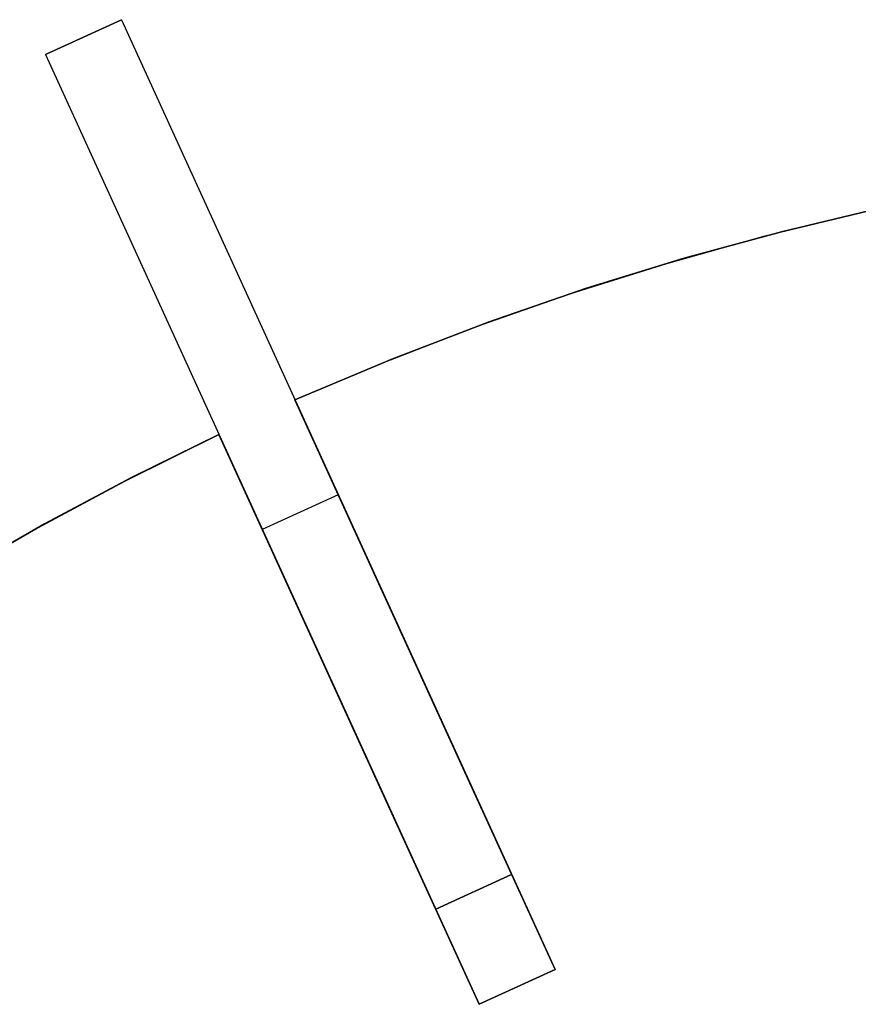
# Model space of a CAD drawing. Header units: millimetres. Extents: x 220 to 1240, y -2940 to -1929.
# Tile 28 of 59: x 509 to 629, y -2110 to -1968. Entities that reach past the tile are written whole.
import ezdxf

# ---------------------------------------------------------------- set-up
doc = ezdxf.new("R2010")
doc.units = ezdxf.units.MM

msp = doc.modelspace()

# ---------------------------------------------------------------- linework, layer by layer
for points in [[(523.6, -1968.1), (512.68, -1973.09)], [(523.6, -1968.1), (512.68, -1973.09)], [(512.68, -1973.09), (523.6, -1968.1)], [(512.68, -1973.09), (523.6, -1968.1)], [(523.6, -1968.1), (585.91, -2104.55)], [(512.68, -1973.09), (574.99, -2109.53)], [(548.54, -2022.72), (561.42, -2017.28), (574.63, -2012.18), (588.16, -2007.45), (601.99, -2003.1), (616.11, -1999.16), (630.5, -1995.65), (645.14, -1992.58), (660.03, -1989.98)], [(548.54, -2022.72), (561.42, -2017.28), (574.63, -2012.18), (588.16, -2007.45), (601.99, -2003.1), (616.11, -1999.16), (630.5, -1995.65), (645.14, -1992.58), (660.03, -1989.98)], [(548.54, -2022.72), (562.46, -2016.86), (576.44, -2011.52), (590.45, -2006.69), (604.45, -2002.38), (618.44, -1998.56), (632.38, -1995.22), (646.24, -1992.37), (660.03, -1989.98)], [(548.54, -2022.72), (562.46, -2016.86), (576.44, -2011.52), (590.45, -2006.69), (604.45, -2002.38), (618.44, -1998.56), (632.38, -1995.22), (646.24, -1992.37), (660.03, -1989.98)], [(660.03, -1989.98), (646.24, -1992.37), (632.38, -1995.22), (618.44, -1998.56), (604.45, -2002.38), (590.45, -2006.69), (576.44, -2011.52), (562.46, -2016.86), (548.54, -2022.72)], [(660.03, -1989.98), (646.24, -1992.37), (632.38, -1995.22), (618.44, -1998.56), (604.45, -2002.38), (590.45, -2006.69), (576.44, -2011.52), (562.46, -2016.86), (548.54, -2022.72)], [(548.54, -2022.72), (561.42, -2017.28), (574.63, -2012.18), (588.16, -2007.45), (601.99, -2003.1), (616.11, -1999.16), (630.5, -1995.65), (645.14, -1992.58), (660.03, -1989.98)], [(660.03, -1989.98), (646.24, -1992.37), (632.38, -1995.22), (618.44, -1998.56), (604.45, -2002.38), (590.45, -2006.69), (576.44, -2011.52), (562.46, -2016.86), (548.54, -2022.72)], [(660.03, -1989.98), (646.24, -1992.37), (632.38, -1995.22), (618.44, -1998.56), (604.45, -2002.38), (590.45, -2006.69), (576.44, -2011.52), (562.46, -2016.86), (548.54, -2022.72)], [(573.45, -2077.26), (548.54, -2022.72)], [(548.54, -2022.72), (573.45, -2077.26)], [(573.45, -2077.26), (548.54, -2022.72)], [(548.54, -2022.72), (573.45, -2077.26)], [(573.45, -2077.26), (548.54, -2022.72)], [(548.54, -2022.72), (573.45, -2077.26)], [(439.87, -2090.52), (450.7, -2081.67), (461.94, -2073.06), (473.59, -2064.71), (485.63, -2056.64), (498.07, -2048.88), (510.89, -2041.46), (524.07, -2034.39), (537.62, -2027.7)], [(439.87, -2090.52), (450.7, -2081.67), (461.94, -2073.06), (473.59, -2064.71), (485.63, -2056.64), (498.07, -2048.88), (510.89, -2041.46), (524.07, -2034.39), (537.62, -2027.7)], [(439.87, -2090.52), (451.58, -2080.98), (463.49, -2071.92), (475.57, -2063.34), (487.79, -2055.25), (500.14, -2047.65), (512.57, -2040.52), (525.07, -2033.88), (537.62, -2027.7)], [(439.87, -2090.52), (451.58, -2080.98), (463.49, -2071.92), (475.57, -2063.34), (487.79, -2055.25), (500.14, -2047.65), (512.57, -2040.52), (525.07, -2033.88), (537.62, -2027.7)], [(537.62, -2027.7), (525.07, -2033.88), (512.57, -2040.52), (500.14, -2047.65), (487.79, -2055.25), (475.57, -2063.34), (463.49, -2071.92), (451.58, -2080.98), (439.87, -2090.52)], [(537.62, -2027.7), (525.07, -2033.88), (512.57, -2040.52), (500.14, -2047.65), (487.79, -2055.25), (475.57, -2063.34), (463.49, -2071.92), (451.58, -2080.98), (439.87, -2090.52)], [(439.87, -2090.52), (450.7, -2081.67), (461.94, -2073.06), (473.59, -2064.71), (485.63, -2056.64), (498.07, -2048.88), (510.89, -2041.46), (524.07, -2034.39), (537.62, -2027.7)], [(537.62, -2027.7), (525.07, -2033.88), (512.57, -2040.52), (500.14, -2047.65), (487.79, -2055.25), (475.57, -2063.34), (463.49, -2071.92), (451.58, -2080.98), (439.87, -2090.52)], [(537.62, -2027.7), (525.07, -2033.88), (512.57, -2040.52), (500.14, -2047.65), (487.79, -2055.25), (475.57, -2063.34), (463.49, -2071.92), (451.58, -2080.98), (439.87, -2090.52)], [(537.62, -2027.7), (562.53, -2082.24)], [(562.53, -2082.24), (537.62, -2027.7)], [(537.62, -2027.7), (562.53, -2082.24)], [(562.53, -2082.24), (537.62, -2027.7)], [(537.62, -2027.7), (562.53, -2082.24)], [(562.53, -2082.24), (537.62, -2027.7)], [(554.75, -2036.33), (543.84, -2041.31)], [(554.75, -2036.33), (543.84, -2041.31)], [(585.91, -2104.55), (573.45, -2077.26)], [(573.45, -2077.26), (585.91, -2104.55)], [(585.91, -2104.55), (573.45, -2077.26)], [(573.45, -2077.26), (585.91, -2104.55)], [(585.91, -2104.55), (573.45, -2077.26)], [(573.45, -2077.26), (585.91, -2104.55)], [(562.53, -2082.24), (574.99, -2109.53)], [(574.99, -2109.53), (562.53, -2082.24)], [(562.53, -2082.24), (574.99, -2109.53)], [(574.99, -2109.53), (562.53, -2082.24)], [(562.53, -2082.24), (574.99, -2109.53)], [(574.99, -2109.53), (562.53, -2082.24)], [(579.68, -2090.9), (568.76, -2095.89)], [(579.68, -2090.9), (568.76, -2095.89)], [(568.76, -2095.89), (579.68, -2090.9)], [(585.91, -2104.55), (574.99, -2109.53)], [(585.91, -2104.55), (574.99, -2109.53)], [(585.91, -2104.55), (574.99, -2109.53)], [(585.91, -2104.55), (574.99, -2109.53)], [(585.91, -2104.55), (574.99, -2109.53)], [(585.91, -2104.55), (574.99, -2109.53)], [(585.91, -2104.55), (574.99, -2109.53)], [(585.91, -2104.55), (574.99, -2109.53)], [(574.99, -2109.53), (585.91, -2104.55)], [(574.99, -2109.53), (585.91, -2104.55)], [(574.99, -2109.53), (585.91, -2104.55)], [(574.99, -2109.53), (585.91, -2104.55)], [(574.99, -2109.53), (585.91, -2104.55)]]:
    msp.add_lwpolyline(points)
at = {"extrusion": (0.909632, 0.415415, 3.87792e-15)}
msp.add_lwpolyline([(-2082.76, 311.99), (-2080.2, 311.95), (-2077.64, 311.82), (-2075.09, 311.6), (-2072.55, 311.3), (-2070.02, 310.9), (-2067.5, 310.43), (-2065, 309.86), (-2062.52, 309.21), (-2060.07, 308.48), (-2057.64, 307.66), (-2055.25, 306.77), (-2052.88, 305.79), (-2050.55, 304.73), (-2048.25, 303.59), (-2046, 302.37), (-2043.79, 301.08), (-2041.63, 299.71), (-2039.51, 298.27), (-2037.44, 296.76), (-2035.43, 295.17), (-2033.47, 293.52), (-2031.57, 291.81), (-2029.73, 290.03), (-2027.95, 288.19), (-2026.23, 286.29), (-2024.58, 284.33), (-2023, 282.31), (-2021.49, 280.25), (-2020.05, 278.13), (-2018.68, 275.96), (-2017.38, 273.75), (-2016.17, 271.5), (-2015.03, 269.21), (-2013.97, 266.88), (-2012.99, 264.51), (-2012.09, 262.11), (-2011.27, 259.68), (-2010.54, 257.23), (-2009.89, 254.75), (-2009.33, 252.25), (-2008.85, 249.74), (-2008.46, 247.21), (-2008.15, 244.66), (-2007.93, 242.11), (-2007.8, 239.56), (-2007.76, 236.99)], dxfattribs=at)
at = {"extrusion": (1, 0, 0)}
for points in [[(-1968.1, 236.99), (-1968.1, -513)], [(-1970.6, -513), (-1970.6, 236.99)], [(-1973.09, -513), (-1973.09, 236.99)], [(-2022.72, -12.01), (-2022.72, 0)], [(-2022.72, 119.99), (-2022.72, 131.99)], [(-2022.72, -408), (-2022.72, -396.01)], [(-2027.7, -12.01), (-2027.7, 0)], [(-2027.7, 119.99), (-2027.7, 131.99)], [(-2027.7, -408), (-2027.7, -396.01)], [(-2077.26, 332.31), (-2077.26, 131.99)], [(-2077.26, 119.99), (-2077.26, 0)], [(-2077.26, -12.01), (-2077.26, -396.01)], [(-2077.26, -408), (-2077.26, -608.32)], [(-2082.24, 332.31), (-2082.24, 131.99)], [(-2082.24, 119.99), (-2082.24, 0)], [(-2082.24, -12.01), (-2082.24, -396.01)], [(-2082.24, -408), (-2082.24, -608.32)], [(-2104.55, -438), (-2104.55, -408)], [(-2104.55, -396.01), (-2104.55, -12.01)], [(-2104.55, 0), (-2104.55, 119.99)], [(-2104.55, 131.99), (-2104.55, 161.99)], [(-2107.04, -408), (-2107.04, -438)], [(-2107.04, -12.01), (-2107.04, -396.01)], [(-2107.04, 119.99), (-2107.04, 0)], [(-2107.04, 161.99), (-2107.04, 131.99)], [(-2109.53, -408), (-2109.53, -438)], [(-2109.53, -12.01), (-2109.53, -396.01)], [(-2109.53, 119.99), (-2109.53, 0)], [(-2109.53, 161.99), (-2109.53, 131.99)]]:
    msp.add_lwpolyline(points, dxfattribs=at)
at = {"extrusion": (0.909632, 0.415415, -1.25355e-14)}
msp.add_lwpolyline([(-2007.76, -513), (-2007.8, -515.57), (-2007.93, -518.12), (-2008.15, -520.67), (-2008.46, -523.22), (-2008.85, -525.75), (-2009.33, -528.26), (-2009.89, -530.76), (-2010.54, -533.24), (-2011.27, -535.69), (-2012.09, -538.12), (-2012.99, -540.52), (-2013.97, -542.89), (-2015.03, -545.22), (-2016.17, -547.51), (-2017.38, -549.76), (-2018.68, -551.97), (-2020.05, -554.14), (-2021.49, -556.26), (-2023, -558.32), (-2024.58, -560.34), (-2026.23, -562.3), (-2027.95, -564.2), (-2029.73, -566.04), (-2031.57, -567.82), (-2033.47, -569.53), (-2035.43, -571.18), (-2037.44, -572.77), (-2039.51, -574.28), (-2041.63, -575.72), (-2043.79, -577.09), (-2046, -578.38), (-2048.25, -579.6), (-2050.55, -580.74), (-2052.88, -581.8), (-2055.25, -582.78), (-2057.64, -583.67), (-2060.07, -584.49), (-2062.52, -585.22), (-2065, -585.87), (-2067.5, -586.44), (-2070.02, -586.91), (-2072.55, -587.31), (-2075.09, -587.61), (-2077.64, -587.83), (-2080.2, -587.96), (-2082.76, -588.01)], dxfattribs=at)
at = {"extrusion": (0.909632, 0.415415, -2.39851e-15)}
msp.add_lwpolyline([(-2007.76, 236.99), (-2007.8, 239.56), (-2007.93, 242.11), (-2008.15, 244.66), (-2008.46, 247.21), (-2008.85, 249.74), (-2009.33, 252.25), (-2009.89, 254.75), (-2010.54, 257.23), (-2011.27, 259.68), (-2012.09, 262.11), (-2012.99, 264.51), (-2013.97, 266.88), (-2015.03, 269.21), (-2016.17, 271.5), (-2017.38, 273.75), (-2018.68, 275.96), (-2020.05, 278.13), (-2021.49, 280.25), (-2023, 282.31), (-2024.58, 284.33), (-2026.23, 286.29), (-2027.95, 288.19), (-2029.73, 290.03), (-2031.57, 291.81), (-2033.47, 293.52), (-2035.43, 295.17), (-2037.44, 296.76), (-2039.51, 298.27), (-2041.63, 299.71), (-2043.79, 301.08), (-2046, 302.37), (-2048.25, 303.59), (-2050.55, 304.73), (-2052.88, 305.79), (-2055.25, 306.77), (-2057.64, 307.66), (-2060.07, 308.48), (-2062.52, 309.21), (-2065, 309.86), (-2067.5, 310.43), (-2070.02, 310.9), (-2072.55, 311.3), (-2075.09, 311.6), (-2077.64, 311.82), (-2080.2, 311.95), (-2082.76, 311.99)], dxfattribs=at)
at = {"extrusion": (0.909632, 0.415415, -9.53777e-16)}
msp.add_lwpolyline([(-2082.76, -588.01), (-2080.2, -587.96), (-2077.64, -587.83), (-2075.09, -587.61), (-2072.55, -587.31), (-2070.02, -586.91), (-2067.5, -586.44), (-2065, -585.87), (-2062.52, -585.22), (-2060.07, -584.49), (-2057.64, -583.67), (-2055.25, -582.78), (-2052.88, -581.8), (-2050.55, -580.74), (-2048.25, -579.6), (-2046, -578.38), (-2043.79, -577.09), (-2041.63, -575.72), (-2039.51, -574.28), (-2037.44, -572.77), (-2035.43, -571.18), (-2033.47, -569.53), (-2031.57, -567.82), (-2029.73, -566.04), (-2027.95, -564.2), (-2026.23, -562.3), (-2024.58, -560.34), (-2023, -558.32), (-2021.49, -556.26), (-2020.05, -554.14), (-2018.68, -551.97), (-2017.38, -549.76), (-2016.17, -547.51), (-2015.03, -545.22), (-2013.97, -542.89), (-2012.99, -540.52), (-2012.09, -538.12), (-2011.27, -535.69), (-2010.54, -533.24), (-2009.89, -530.76), (-2009.33, -528.26), (-2008.85, -525.75), (-2008.46, -523.22), (-2008.15, -520.67), (-2007.93, -518.12), (-2007.8, -515.57), (-2007.76, -513)], dxfattribs=at)
at = {"extrusion": (0.909632, 0.415415, 9.01211e-15)}
msp.add_lwpolyline([(-2007.76, 236.99), (-2007.8, 239.56), (-2007.93, 242.11), (-2008.15, 244.66), (-2008.46, 247.21), (-2008.85, 249.74), (-2009.33, 252.25), (-2009.89, 254.75), (-2010.54, 257.23), (-2011.27, 259.68), (-2012.09, 262.11), (-2012.99, 264.51), (-2013.97, 266.88), (-2015.03, 269.21), (-2016.17, 271.5), (-2017.38, 273.75), (-2018.68, 275.96), (-2020.05, 278.13), (-2021.49, 280.25), (-2023, 282.31), (-2024.58, 284.33), (-2026.23, 286.29), (-2027.95, 288.19), (-2029.73, 290.03), (-2031.57, 291.81), (-2033.47, 293.52), (-2035.43, 295.17), (-2037.44, 296.76), (-2039.51, 298.27), (-2041.63, 299.71), (-2043.79, 301.08), (-2046, 302.37), (-2048.25, 303.59), (-2050.55, 304.73), (-2052.88, 305.79), (-2055.25, 306.77), (-2057.64, 307.66), (-2060.07, 308.48), (-2062.52, 309.21), (-2065, 309.86), (-2067.5, 310.43), (-2070.02, 310.9), (-2072.55, 311.3), (-2075.09, 311.6), (-2077.64, 311.82), (-2080.2, 311.95), (-2082.76, 311.99)], dxfattribs=at)
at = {"extrusion": (0.909632, 0.415415, -6.52598e-15)}
msp.add_lwpolyline([(-2082.76, -588.01), (-2080.2, -587.96), (-2077.64, -587.83), (-2075.09, -587.61), (-2072.55, -587.31), (-2070.02, -586.91), (-2067.5, -586.44), (-2065, -585.87), (-2062.52, -585.22), (-2060.07, -584.49), (-2057.64, -583.67), (-2055.25, -582.78), (-2052.88, -581.8), (-2050.55, -580.74), (-2048.25, -579.6), (-2046, -578.38), (-2043.79, -577.09), (-2041.63, -575.72), (-2039.51, -574.28), (-2037.44, -572.77), (-2035.43, -571.18), (-2033.47, -569.53), (-2031.57, -567.82), (-2029.73, -566.04), (-2027.95, -564.2), (-2026.23, -562.3), (-2024.58, -560.34), (-2023, -558.32), (-2021.49, -556.26), (-2020.05, -554.14), (-2018.68, -551.97), (-2017.38, -549.76), (-2016.17, -547.51), (-2015.03, -545.22), (-2013.97, -542.89), (-2012.99, -540.52), (-2012.09, -538.12), (-2011.27, -535.69), (-2010.54, -533.24), (-2009.89, -530.76), (-2009.33, -528.26), (-2008.85, -525.75), (-2008.46, -523.22), (-2008.15, -520.67), (-2007.93, -518.12), (-2007.8, -515.57), (-2007.76, -513)], dxfattribs=at)
at = {"extrusion": (0.909632, 0.415415, -1.6798e-15)}
msp.add_lwpolyline([(-2142.76, 371.99), (-2142.72, 369.95), (-2142.62, 367.9), (-2142.44, 365.86), (-2142.2, 363.83), (-2141.89, 361.8), (-2141.5, 359.79), (-2141.05, 357.79), (-2140.53, 355.81), (-2139.95, 353.84), (-2139.29, 351.9), (-2138.58, 349.98), (-2137.79, 348.09), (-2136.94, 346.23), (-2136.03, 344.39), (-2135.06, 342.59), (-2134.02, 340.82), (-2132.93, 339.09), (-2131.78, 337.39), (-2130.57, 335.74), (-2129.3, 334.13), (-2127.98, 332.56), (-2126.61, 331.04), (-2125.19, 329.57), (-2123.71, 328.14), (-2122.19, 326.77), (-2120.62, 325.45), (-2119.01, 324.19), (-2117.36, 322.98), (-2115.67, 321.82), (-2113.93, 320.73), (-2112.17, 319.7), (-2110.36, 318.72), (-2108.53, 317.81), (-2106.66, 316.96), (-2104.77, 316.18), (-2102.85, 315.46), (-2100.91, 314.81), (-2098.95, 314.22), (-2096.97, 313.7), (-2094.97, 313.25), (-2092.95, 312.87), (-2090.93, 312.55), (-2088.9, 312.31), (-2086.85, 312.13), (-2084.81, 312.03), (-2082.76, 311.99)], dxfattribs=at)
at = {"extrusion": (0.909632, 0.415415, 1.13843e-14)}
msp.add_lwpolyline([(-2082.76, -588.01), (-2084.81, -588.04), (-2086.85, -588.14), (-2088.9, -588.32), (-2090.93, -588.56), (-2092.95, -588.88), (-2094.97, -589.26), (-2096.97, -589.71), (-2098.95, -590.23), (-2100.91, -590.82), (-2102.85, -591.47), (-2104.77, -592.19), (-2106.66, -592.97), (-2108.53, -593.82), (-2110.36, -594.73), (-2112.17, -595.71), (-2113.93, -596.74), (-2115.67, -597.83), (-2117.36, -598.99), (-2119.01, -600.2), (-2120.62, -601.46), (-2122.19, -602.78), (-2123.71, -604.15), (-2125.19, -605.58), (-2126.61, -607.05), (-2127.98, -608.57), (-2129.3, -610.14), (-2130.57, -611.75), (-2131.78, -613.4), (-2132.93, -615.1), (-2134.02, -616.83), (-2135.06, -618.6), (-2136.03, -620.4), (-2136.94, -622.24), (-2137.79, -624.1), (-2138.58, -625.99), (-2139.29, -627.91), (-2139.95, -629.85), (-2140.53, -631.82), (-2141.05, -633.8), (-2141.5, -635.8), (-2141.89, -637.81), (-2142.2, -639.84), (-2142.44, -641.87), (-2142.62, -643.91), (-2142.72, -645.96), (-2142.76, -648.01)], dxfattribs=at)
at = {"extrusion": (0.909632, 0.415415, -1.41692e-15)}
msp.add_lwpolyline([(-2142.76, 371.99), (-2142.72, 369.95), (-2142.62, 367.9), (-2142.44, 365.86), (-2142.2, 363.83), (-2141.89, 361.8), (-2141.5, 359.79), (-2141.05, 357.79), (-2140.53, 355.81), (-2139.95, 353.84), (-2139.29, 351.9), (-2138.58, 349.98), (-2137.79, 348.09), (-2136.94, 346.23), (-2136.03, 344.39), (-2135.06, 342.59), (-2134.02, 340.82), (-2132.93, 339.09), (-2131.78, 337.39), (-2130.57, 335.74), (-2129.3, 334.13), (-2127.98, 332.56), (-2126.61, 331.04), (-2125.19, 329.57), (-2123.71, 328.14), (-2122.19, 326.77), (-2120.62, 325.45), (-2119.01, 324.19), (-2117.36, 322.98), (-2115.67, 321.82), (-2113.93, 320.73), (-2112.17, 319.7), (-2110.36, 318.72), (-2108.53, 317.81), (-2106.66, 316.96), (-2104.77, 316.18), (-2102.85, 315.46), (-2100.91, 314.81), (-2098.95, 314.22), (-2096.97, 313.7), (-2094.97, 313.25), (-2092.95, 312.87), (-2090.93, 312.55), (-2088.9, 312.31), (-2086.85, 312.13), (-2084.81, 312.03), (-2082.76, 311.99)], dxfattribs=at)
at = {"extrusion": (0.909632, 0.415415, 2.65738e-15)}
msp.add_lwpolyline([(-2082.76, -588.01), (-2084.81, -588.04), (-2086.85, -588.14), (-2088.9, -588.32), (-2090.93, -588.56), (-2092.95, -588.88), (-2094.97, -589.26), (-2096.97, -589.71), (-2098.95, -590.23), (-2100.91, -590.82), (-2102.85, -591.47), (-2104.77, -592.19), (-2106.66, -592.97), (-2108.53, -593.82), (-2110.36, -594.73), (-2112.17, -595.71), (-2113.93, -596.74), (-2115.67, -597.83), (-2117.36, -598.99), (-2119.01, -600.2), (-2120.62, -601.46), (-2122.19, -602.78), (-2123.71, -604.15), (-2125.19, -605.58), (-2126.61, -607.05), (-2127.98, -608.57), (-2129.3, -610.14), (-2130.57, -611.75), (-2131.78, -613.4), (-2132.93, -615.1), (-2134.02, -616.83), (-2135.06, -618.6), (-2136.03, -620.4), (-2136.94, -622.24), (-2137.79, -624.1), (-2138.58, -625.99), (-2139.29, -627.91), (-2139.95, -629.85), (-2140.53, -631.82), (-2141.05, -633.8), (-2141.5, -635.8), (-2141.89, -637.81), (-2142.2, -639.84), (-2142.44, -641.87), (-2142.62, -643.91), (-2142.72, -645.96), (-2142.76, -648.01)], dxfattribs=at)
at = {"extrusion": (0.909632, 0.415415, -6.2711e-15)}
msp.add_lwpolyline([(-2082.76, 311.99), (-2084.81, 312.03), (-2086.85, 312.13), (-2088.9, 312.31), (-2090.93, 312.55), (-2092.95, 312.87), (-2094.97, 313.25), (-2096.97, 313.7), (-2098.95, 314.22), (-2100.91, 314.81), (-2102.85, 315.46), (-2104.77, 316.18), (-2106.66, 316.96), (-2108.53, 317.81), (-2110.36, 318.72), (-2112.17, 319.7), (-2113.93, 320.73), (-2115.67, 321.82), (-2117.36, 322.98), (-2119.01, 324.19), (-2120.62, 325.45), (-2122.19, 326.77), (-2123.71, 328.14), (-2125.19, 329.57), (-2126.61, 331.04), (-2127.98, 332.56), (-2129.3, 334.13), (-2130.57, 335.74), (-2131.78, 337.39), (-2132.93, 339.09), (-2134.02, 340.82), (-2135.06, 342.59), (-2136.03, 344.39), (-2136.94, 346.23), (-2137.79, 348.09), (-2138.58, 349.98), (-2139.29, 351.9), (-2139.95, 353.84), (-2140.53, 355.81), (-2141.05, 357.79), (-2141.5, 359.79), (-2141.89, 361.8), (-2142.2, 363.83), (-2142.44, 365.86), (-2142.62, 367.9), (-2142.72, 369.95), (-2142.76, 371.99)], dxfattribs=at)
at = {"extrusion": (0.909632, 0.415415, 1.26677e-14)}
msp.add_lwpolyline([(-2142.76, -648.01), (-2142.72, -645.96), (-2142.62, -643.91), (-2142.44, -641.87), (-2142.2, -639.84), (-2141.89, -637.81), (-2141.5, -635.8), (-2141.05, -633.8), (-2140.53, -631.82), (-2139.95, -629.85), (-2139.29, -627.91), (-2138.58, -625.99), (-2137.79, -624.1), (-2136.94, -622.24), (-2136.03, -620.4), (-2135.06, -618.6), (-2134.02, -616.83), (-2132.93, -615.1), (-2131.78, -613.4), (-2130.57, -611.75), (-2129.3, -610.14), (-2127.98, -608.57), (-2126.61, -607.05), (-2125.19, -605.58), (-2123.71, -604.15), (-2122.19, -602.78), (-2120.62, -601.46), (-2119.01, -600.2), (-2117.36, -598.99), (-2115.67, -597.83), (-2113.93, -596.74), (-2112.17, -595.71), (-2110.36, -594.73), (-2108.53, -593.82), (-2106.66, -592.97), (-2104.77, -592.19), (-2102.85, -591.47), (-2100.91, -590.82), (-2098.95, -590.23), (-2096.97, -589.71), (-2094.97, -589.26), (-2092.95, -588.88), (-2090.93, -588.56), (-2088.9, -588.32), (-2086.85, -588.14), (-2084.81, -588.04), (-2082.76, -588.01)], dxfattribs=at)
at = {"extrusion": (0.909632, 0.415415, 9.61958e-16)}
msp.add_lwpolyline([(-2172.76, 401.99), (-2171.73, 401.98), (-2170.71, 401.93), (-2169.69, 401.84), (-2168.67, 401.72), (-2167.66, 401.56), (-2166.66, 401.37), (-2165.66, 401.14), (-2164.67, 400.88), (-2163.68, 400.59), (-2162.71, 400.26), (-2161.75, 399.9), (-2160.81, 399.51), (-2159.87, 399.09), (-2158.96, 398.63), (-2158.06, 398.14), (-2157.17, 397.63), (-2156.31, 397.08), (-2155.46, 396.5), (-2154.63, 395.9), (-2153.83, 395.27), (-2153.04, 394.61), (-2152.28, 393.92), (-2151.55, 393.21), (-2150.83, 392.47), (-2150.15, 391.71), (-2149.49, 390.93), (-2148.86, 390.12), (-2148.25, 389.3), (-2147.67, 388.45), (-2147.13, 387.58), (-2146.61, 386.7), (-2146.12, 385.8), (-2145.67, 384.88), (-2145.24, 383.95), (-2144.85, 383), (-2144.49, 382.04), (-2144.16, 381.07), (-2143.87, 380.09), (-2143.61, 379.1), (-2143.39, 378.1), (-2143.2, 377.09), (-2143.04, 376.08), (-2142.92, 375.06), (-2142.83, 374.04), (-2142.78, 373.02), (-2142.76, 371.99)], dxfattribs=at)
at = {"extrusion": (0.909632, 0.415415, 7.10898e-15)}
msp.add_lwpolyline([(-2142.76, -648.01), (-2142.78, -649.03), (-2142.83, -650.05), (-2142.92, -651.07), (-2143.04, -652.09), (-2143.2, -653.1), (-2143.39, -654.11), (-2143.61, -655.11), (-2143.87, -656.1), (-2144.16, -657.08), (-2144.49, -658.05), (-2144.85, -659.01), (-2145.24, -659.96), (-2145.67, -660.89), (-2146.12, -661.81), (-2146.61, -662.71), (-2147.13, -663.59), (-2147.67, -664.46), (-2148.25, -665.31), (-2148.86, -666.13), (-2149.49, -666.94), (-2150.15, -667.72), (-2150.83, -668.48), (-2151.55, -669.22), (-2152.28, -669.93), (-2153.04, -670.62), (-2153.83, -671.28), (-2154.63, -671.91), (-2155.46, -672.51), (-2156.31, -673.09), (-2157.17, -673.64), (-2158.06, -674.15), (-2158.96, -674.64), (-2159.87, -675.1), (-2160.81, -675.52), (-2161.75, -675.91), (-2162.71, -676.27), (-2163.68, -676.6), (-2164.67, -676.89), (-2165.66, -677.15), (-2166.66, -677.38), (-2167.66, -677.57), (-2168.67, -677.73), (-2169.69, -677.85), (-2170.71, -677.94), (-2171.73, -677.99), (-2172.76, -678)], dxfattribs=at)
at = {"extrusion": (0.909632, 0.415415, -4.34065e-15)}
msp.add_lwpolyline([(-2142.76, 371.99), (-2142.78, 373.02), (-2142.83, 374.04), (-2142.92, 375.06), (-2143.04, 376.08), (-2143.2, 377.09), (-2143.39, 378.1), (-2143.61, 379.1), (-2143.87, 380.09), (-2144.16, 381.07), (-2144.49, 382.04), (-2144.85, 383), (-2145.24, 383.95), (-2145.67, 384.88), (-2146.12, 385.8), (-2146.61, 386.7), (-2147.13, 387.58), (-2147.67, 388.45), (-2148.25, 389.3), (-2148.86, 390.12), (-2149.49, 390.93), (-2150.15, 391.71), (-2150.83, 392.47), (-2151.55, 393.21), (-2152.28, 393.92), (-2153.04, 394.61), (-2153.83, 395.27), (-2154.63, 395.9), (-2155.46, 396.5), (-2156.31, 397.08), (-2157.17, 397.63), (-2158.06, 398.14), (-2158.96, 398.63), (-2159.87, 399.09), (-2160.81, 399.51), (-2161.75, 399.9), (-2162.71, 400.26), (-2163.68, 400.59), (-2164.67, 400.88), (-2165.66, 401.14), (-2166.66, 401.37), (-2167.66, 401.56), (-2168.67, 401.72), (-2169.69, 401.84), (-2170.71, 401.93), (-2171.73, 401.98), (-2172.76, 401.99)], dxfattribs=at)
at = {"extrusion": (0.909632, 0.415415, 2.93185e-15)}
msp.add_lwpolyline([(-2172.76, -678), (-2171.73, -677.99), (-2170.71, -677.94), (-2169.69, -677.85), (-2168.67, -677.73), (-2167.66, -677.57), (-2166.66, -677.38), (-2165.66, -677.15), (-2164.67, -676.89), (-2163.68, -676.6), (-2162.71, -676.27), (-2161.75, -675.91), (-2160.81, -675.52), (-2159.87, -675.1), (-2158.96, -674.64), (-2158.06, -674.15), (-2157.17, -673.64), (-2156.31, -673.09), (-2155.46, -672.51), (-2154.63, -671.91), (-2153.83, -671.28), (-2153.04, -670.62), (-2152.28, -669.93), (-2151.55, -669.22), (-2150.83, -668.48), (-2150.15, -667.72), (-2149.49, -666.94), (-2148.86, -666.13), (-2148.25, -665.31), (-2147.67, -664.46), (-2147.13, -663.59), (-2146.61, -662.71), (-2146.12, -661.81), (-2145.67, -660.89), (-2145.24, -659.96), (-2144.85, -659.01), (-2144.49, -658.05), (-2144.16, -657.08), (-2143.87, -656.1), (-2143.61, -655.11), (-2143.39, -654.11), (-2143.2, -653.1), (-2143.04, -652.09), (-2142.92, -651.07), (-2142.83, -650.05), (-2142.78, -649.03), (-2142.76, -648.01)], dxfattribs=at)
at = {"extrusion": (0.909632, 0.415415, -8.79949e-15)}
msp.add_lwpolyline([(-2142.76, 371.99), (-2142.78, 373.02), (-2142.83, 374.04), (-2142.92, 375.06), (-2143.04, 376.08), (-2143.2, 377.09), (-2143.39, 378.1), (-2143.61, 379.1), (-2143.87, 380.09), (-2144.16, 381.07), (-2144.49, 382.04), (-2144.85, 383), (-2145.24, 383.95), (-2145.67, 384.88), (-2146.12, 385.8), (-2146.61, 386.7), (-2147.13, 387.58), (-2147.67, 388.45), (-2148.25, 389.3), (-2148.86, 390.12), (-2149.49, 390.93), (-2150.15, 391.71), (-2150.83, 392.47), (-2151.55, 393.21), (-2152.28, 393.92), (-2153.04, 394.61), (-2153.83, 395.27), (-2154.63, 395.9), (-2155.46, 396.5), (-2156.31, 397.08), (-2157.17, 397.63), (-2158.06, 398.14), (-2158.96, 398.63), (-2159.87, 399.09), (-2160.81, 399.51), (-2161.75, 399.9), (-2162.71, 400.26), (-2163.68, 400.59), (-2164.67, 400.88), (-2165.66, 401.14), (-2166.66, 401.37), (-2167.66, 401.56), (-2168.67, 401.72), (-2169.69, 401.84), (-2170.71, 401.93), (-2171.73, 401.98), (-2172.76, 401.99)], dxfattribs=at)
at = {"extrusion": (0.909632, 0.415415, 5.76497e-15)}
msp.add_lwpolyline([(-2172.76, -678), (-2171.73, -677.99), (-2170.71, -677.94), (-2169.69, -677.85), (-2168.67, -677.73), (-2167.66, -677.57), (-2166.66, -677.38), (-2165.66, -677.15), (-2164.67, -676.89), (-2163.68, -676.6), (-2162.71, -676.27), (-2161.75, -675.91), (-2160.81, -675.52), (-2159.87, -675.1), (-2158.96, -674.64), (-2158.06, -674.15), (-2157.17, -673.64), (-2156.31, -673.09), (-2155.46, -672.51), (-2154.63, -671.91), (-2153.83, -671.28), (-2153.04, -670.62), (-2152.28, -669.93), (-2151.55, -669.22), (-2150.83, -668.48), (-2150.15, -667.72), (-2149.49, -666.94), (-2148.86, -666.13), (-2148.25, -665.31), (-2147.67, -664.46), (-2147.13, -663.59), (-2146.61, -662.71), (-2146.12, -661.81), (-2145.67, -660.89), (-2145.24, -659.96), (-2144.85, -659.01), (-2144.49, -658.05), (-2144.16, -657.08), (-2143.87, -656.1), (-2143.61, -655.11), (-2143.39, -654.11), (-2143.2, -653.1), (-2143.04, -652.09), (-2142.92, -651.07), (-2142.83, -650.05), (-2142.78, -649.03), (-2142.76, -648.01)], dxfattribs=at)
at = {"extrusion": (1.51515e-05, -2.17846e-06, 1)}
msp.add_lwpolyline([(1060.01, -2434.51), (1059.81, -2423.02), (1059.21, -2411.54), (1058.21, -2400.09), (1056.81, -2388.68), (1055.01, -2377.33), (1052.83, -2366.05), (1050.25, -2354.85), (1047.28, -2343.74), (1043.93, -2332.75), (1040.19, -2321.88), (1036.08, -2311.15), (1031.6, -2300.57), (1026.75, -2290.14), (1021.55, -2279.9), (1015.99, -2269.84), (1010.08, -2259.98), (1003.83, -2250.34), (997.25, -2240.91), (990.35, -2231.72), (983.13, -2222.78), (975.6, -2214.09), (967.78, -2205.68), (959.67, -2197.54), (951.27, -2189.68), (942.61, -2182.13), (933.7, -2174.87), (924.53, -2167.94), (915.13, -2161.33), (905.51, -2155.05), (895.67, -2149.1), (885.63, -2143.51), (875.4, -2138.27), (865, -2133.38), (854.43, -2128.86), (843.71, -2124.72), (832.86, -2120.95), (821.87, -2117.55), (810.78, -2114.55), (799.59, -2111.93), (788.32, -2109.7), (776.97, -2107.87), (765.57, -2106.43), (754.12, -2105.39), (742.65, -2104.75), (731.16, -2104.51), (719.66, -2104.67), (708.18, -2105.23), (696.73, -2106.19), (685.32, -2107.55), (673.96, -2109.3), (662.67, -2111.45), (651.46, -2113.99), (640.35, -2116.92), (629.34, -2120.24), (618.46, -2123.93), (607.71, -2128.01), (597.11, -2132.45), (586.68, -2137.26), (576.41, -2142.43), (566.34, -2147.96), (556.46, -2153.83), (546.79, -2160.04), (537.34, -2166.59), (528.13, -2173.46), (519.16, -2180.65), (510.45, -2188.15), (502, -2195.94), (493.83, -2204.03), (485.95, -2212.39), (478.36, -2221.02), (471.08, -2229.91), (464.12, -2239.05), (457.47, -2248.43), (451.16, -2258.04), (445.18, -2267.85), (439.55, -2277.87), (434.27, -2288.08), (429.35, -2298.47), (424.8, -2309.02), (420.61, -2319.72), (416.8, -2330.57), (413.37, -2341.54)], dxfattribs=at)
at = {"extrusion": (-1.51515e-05, 2.17846e-06, 1)}
for points in [[(413.36, -2341.54), (416.79, -2330.57), (420.6, -2319.72), (424.78, -2309.02), (429.34, -2298.47), (434.26, -2288.08), (439.54, -2277.87), (445.17, -2267.85), (451.14, -2258.03), (457.46, -2248.43), (464.1, -2239.05), (471.07, -2229.91), (478.35, -2221.02), (485.94, -2212.39), (493.82, -2204.02), (501.99, -2195.94), (510.44, -2188.14), (519.15, -2180.65), (528.12, -2173.46), (537.33, -2166.59), (546.78, -2160.04), (556.44, -2153.83), (566.32, -2147.96), (576.4, -2142.43), (586.66, -2137.26), (597.1, -2132.45), (607.7, -2128), (618.45, -2123.93), (629.33, -2120.23), (640.34, -2116.92), (651.45, -2113.99), (662.66, -2111.45), (673.95, -2109.3), (685.31, -2107.55), (696.72, -2106.19), (708.17, -2105.23), (719.65, -2104.67), (731.14, -2104.51), (742.63, -2104.75), (754.11, -2105.39), (765.56, -2106.43), (776.96, -2107.87), (788.3, -2109.7), (799.58, -2111.93), (810.77, -2114.55), (821.86, -2117.55), (832.84, -2120.94), (843.7, -2124.72), (854.42, -2128.86), (864.99, -2133.38), (875.39, -2138.26), (885.62, -2143.51), (895.66, -2149.1), (905.5, -2155.04), (915.12, -2161.33), (924.52, -2167.94), (933.69, -2174.87), (942.6, -2182.12), (951.26, -2189.68), (959.65, -2197.53), (967.77, -2205.67), (975.59, -2214.09), (983.12, -2222.78), (990.34, -2231.72), (997.24, -2240.91), (1003.82, -2250.33), (1010.07, -2259.98), (1015.97, -2269.84), (1021.53, -2279.9), (1026.74, -2290.14), (1031.59, -2300.56), (1036.07, -2311.15), (1040.18, -2321.88), (1043.91, -2332.75), (1047.27, -2343.74), (1050.23, -2354.85), (1052.81, -2366.05), (1055, -2377.33), (1056.8, -2388.68), (1058.19, -2400.09), (1059.19, -2411.54), (1059.79, -2423.02), (1059.99, -2434.51)], [(413.37, -2341.54), (416.8, -2330.57), (420.61, -2319.72), (424.79, -2309.02), (429.35, -2298.47), (434.27, -2288.08), (439.55, -2277.87), (445.18, -2267.85), (451.15, -2258.03), (457.47, -2248.43), (464.11, -2239.05), (471.08, -2229.91), (478.36, -2221.02), (485.95, -2212.39), (493.83, -2204.02), (502, -2195.94), (510.44, -2188.15), (519.16, -2180.65), (528.12, -2173.46), (537.34, -2166.59), (546.78, -2160.04), (556.45, -2153.83), (566.33, -2147.96), (576.41, -2142.43), (586.67, -2137.26), (597.11, -2132.45), (607.71, -2128), (618.46, -2123.93), (629.34, -2120.24), (640.34, -2116.92), (651.46, -2113.99), (662.67, -2111.45), (673.96, -2109.3), (685.31, -2107.55), (696.73, -2106.19), (708.18, -2105.23), (719.66, -2104.67), (731.15, -2104.51), (742.64, -2104.75), (754.12, -2105.39), (765.56, -2106.43), (776.97, -2107.87), (788.31, -2109.7), (799.59, -2111.93), (810.78, -2114.55), (821.87, -2117.55), (832.85, -2120.94), (843.71, -2124.72), (854.43, -2128.86), (864.99, -2133.38), (875.4, -2138.27), (885.63, -2143.51), (895.67, -2149.1), (905.5, -2155.05), (915.13, -2161.33), (924.53, -2167.94), (933.69, -2174.87), (942.61, -2182.12), (951.27, -2189.68), (959.66, -2197.53), (967.77, -2205.68), (975.6, -2214.09), (983.12, -2222.78), (990.34, -2231.72), (997.25, -2240.91), (1003.83, -2250.33), (1010.07, -2259.98), (1015.98, -2269.84), (1021.54, -2279.9), (1026.75, -2290.14), (1031.6, -2300.57), (1036.08, -2311.15), (1040.19, -2321.88), (1043.92, -2332.75), (1047.27, -2343.74), (1050.24, -2354.85), (1052.82, -2366.05), (1055.01, -2377.33), (1056.8, -2388.68), (1058.2, -2400.09), (1059.2, -2411.54), (1059.8, -2423.02), (1060, -2434.51)]]:
    msp.add_lwpolyline(points, dxfattribs=at)
at = {"extrusion": (0.909632, 0.415415, -5.818e-15)}
msp.add_lwpolyline([(-2217.76, -498.01), (-2215.71, -497.97), (-2213.66, -497.87), (-2211.62, -497.69), (-2209.59, -497.45), (-2207.56, -497.13), (-2205.55, -496.75), (-2203.55, -496.3), (-2201.57, -495.78), (-2199.61, -495.19), (-2197.67, -494.54), (-2195.75, -493.82), (-2193.86, -493.04), (-2191.99, -492.19), (-2190.16, -491.28), (-2188.35, -490.3), (-2186.58, -489.27), (-2184.85, -488.18), (-2183.16, -487.02), (-2181.51, -485.81), (-2179.89, -484.55), (-2178.33, -483.23), (-2176.81, -481.86), (-2175.33, -480.43), (-2173.91, -478.96), (-2172.54, -477.44), (-2171.22, -475.87), (-2169.95, -474.26), (-2168.74, -472.61), (-2167.59, -470.91), (-2166.49, -469.18), (-2165.46, -467.41), (-2164.49, -465.61), (-2163.57, -463.77), (-2162.73, -461.91), (-2161.94, -460.02), (-2161.22, -458.1), (-2160.57, -456.16), (-2159.98, -454.19), (-2159.47, -452.21), (-2159.01, -450.21), (-2158.63, -448.2), (-2158.32, -446.17), (-2158.07, -444.14), (-2157.9, -442.1), (-2157.79, -440.05), (-2157.76, -438)], dxfattribs=at)
at = {"extrusion": (0.909632, 0.415415, 5.31964e-15)}
msp.add_lwpolyline([(-2157.76, 161.99), (-2157.79, 164.04), (-2157.9, 166.09), (-2158.07, 168.13), (-2158.32, 170.16), (-2158.63, 172.19), (-2159.01, 174.2), (-2159.47, 176.2), (-2159.98, 178.18), (-2160.57, 180.15), (-2161.22, 182.09), (-2161.94, 184.01), (-2162.73, 185.9), (-2163.57, 187.76), (-2164.49, 189.6), (-2165.46, 191.4), (-2166.49, 193.17), (-2167.59, 194.9), (-2168.74, 196.6), (-2169.95, 198.25), (-2171.22, 199.86), (-2172.54, 201.43), (-2173.91, 202.95), (-2175.33, 204.42), (-2176.81, 205.85), (-2178.33, 207.22), (-2179.89, 208.54), (-2181.51, 209.8), (-2183.16, 211.01), (-2184.85, 212.17), (-2186.58, 213.26), (-2188.35, 214.29), (-2190.16, 215.27), (-2191.99, 216.18), (-2193.86, 217.03), (-2195.75, 217.81), (-2197.67, 218.53), (-2199.61, 219.18), (-2201.57, 219.77), (-2203.55, 220.29), (-2205.55, 220.74), (-2207.56, 221.12), (-2209.59, 221.44), (-2211.62, 221.68), (-2213.66, 221.86), (-2215.71, 221.96), (-2217.76, 221.99)], dxfattribs=at)
at = {"extrusion": (0.909632, 0.415415, 3.36531e-15)}
msp.add_lwpolyline([(-2217.76, -498.01), (-2215.71, -497.97), (-2213.66, -497.87), (-2211.62, -497.69), (-2209.59, -497.45), (-2207.56, -497.13), (-2205.55, -496.75), (-2203.55, -496.3), (-2201.57, -495.78), (-2199.61, -495.19), (-2197.67, -494.54), (-2195.75, -493.82), (-2193.86, -493.04), (-2191.99, -492.19), (-2190.16, -491.28), (-2188.35, -490.3), (-2186.58, -489.27), (-2184.85, -488.18), (-2183.16, -487.02), (-2181.51, -485.81), (-2179.89, -484.55), (-2178.33, -483.23), (-2176.81, -481.86), (-2175.33, -480.43), (-2173.91, -478.96), (-2172.54, -477.44), (-2171.22, -475.87), (-2169.95, -474.26), (-2168.74, -472.61), (-2167.59, -470.91), (-2166.49, -469.18), (-2165.46, -467.41), (-2164.49, -465.61), (-2163.57, -463.77), (-2162.73, -461.91), (-2161.94, -460.02), (-2161.22, -458.1), (-2160.57, -456.16), (-2159.98, -454.19), (-2159.47, -452.21), (-2159.01, -450.21), (-2158.63, -448.2), (-2158.32, -446.17), (-2158.07, -444.14), (-2157.9, -442.1), (-2157.79, -440.05), (-2157.76, -438)], dxfattribs=at)
at = {"extrusion": (0.909632, 0.415415, 7.61893e-16)}
msp.add_lwpolyline([(-2157.76, 161.99), (-2157.79, 164.04), (-2157.9, 166.09), (-2158.07, 168.13), (-2158.32, 170.16), (-2158.63, 172.19), (-2159.01, 174.2), (-2159.47, 176.2), (-2159.98, 178.18), (-2160.57, 180.15), (-2161.22, 182.09), (-2161.94, 184.01), (-2162.73, 185.9), (-2163.57, 187.76), (-2164.49, 189.6), (-2165.46, 191.4), (-2166.49, 193.17), (-2167.59, 194.9), (-2168.74, 196.6), (-2169.95, 198.25), (-2171.22, 199.86), (-2172.54, 201.43), (-2173.91, 202.95), (-2175.33, 204.42), (-2176.81, 205.85), (-2178.33, 207.22), (-2179.89, 208.54), (-2181.51, 209.8), (-2183.16, 211.01), (-2184.85, 212.17), (-2186.58, 213.26), (-2188.35, 214.29), (-2190.16, 215.27), (-2191.99, 216.18), (-2193.86, 217.03), (-2195.75, 217.81), (-2197.67, 218.53), (-2199.61, 219.18), (-2201.57, 219.77), (-2203.55, 220.29), (-2205.55, 220.74), (-2207.56, 221.12), (-2209.59, 221.44), (-2211.62, 221.68), (-2213.66, 221.86), (-2215.71, 221.96), (-2217.76, 221.99)], dxfattribs=at)

doc.saveas('drawing.dxf')
